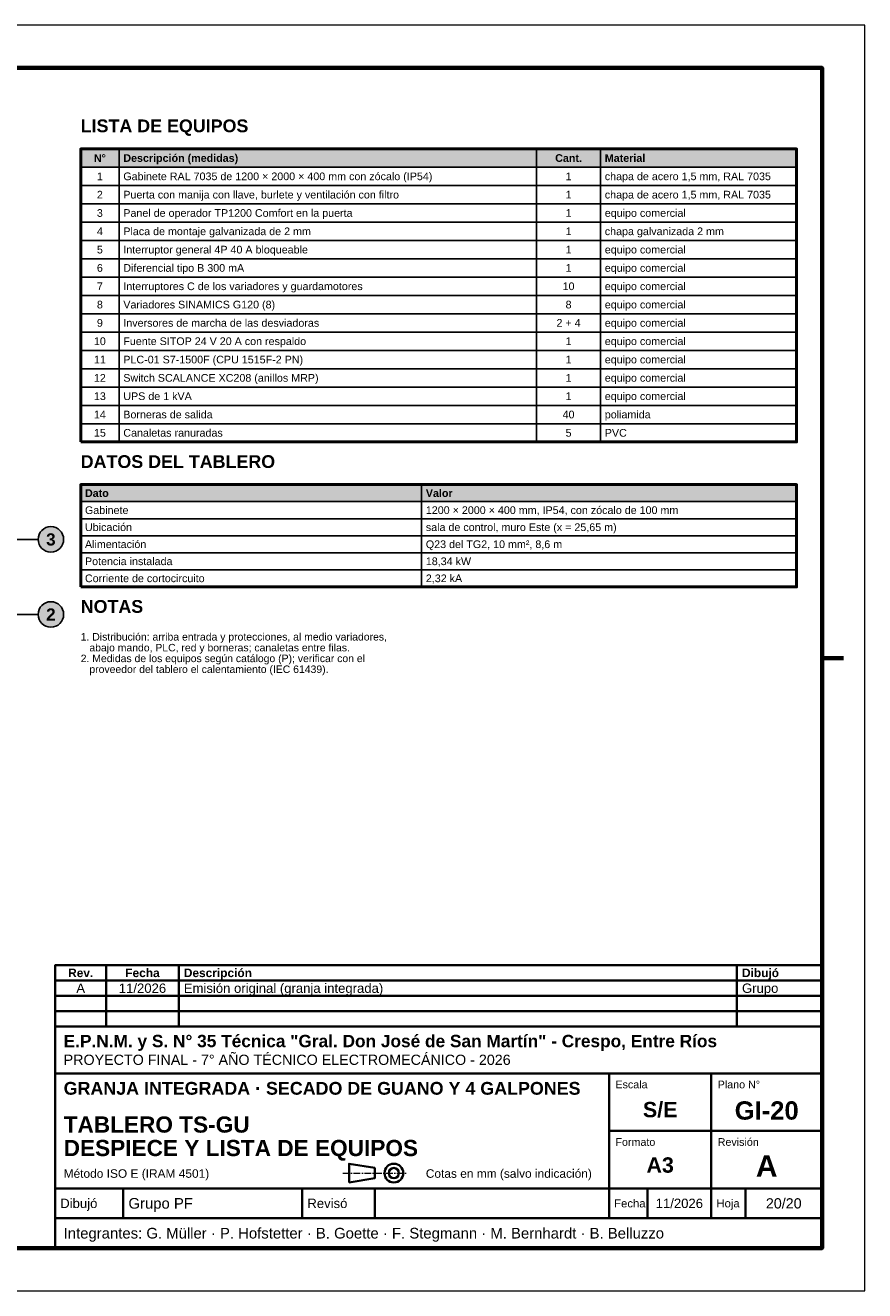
# Model space of a CAD drawing. Header units: millimetres. Extents: x 0 to 420, y 0 to 297.
# Tile 2 of 2: x 223 to 420, y 0 to 297. Entities that reach past the tile are written whole.
import ezdxf
from ezdxf.enums import TextEntityAlignment as Align

# ---------------------------------------------------------------- set-up
doc = ezdxf.new("R2010")
doc.units = ezdxf.units.MM
doc.header["$LTSCALE"] = 0.5
doc.linetypes.add('CENTER', pattern=[5.08, 3.175, -0.635, 0.635, -0.635])
for name, color, linetype, lineweight in [('CONTORNO', 7, 'CONTINUOUS', 50), ('COTAS', 7, 'CONTINUOUS', 25), ('EJES', 1, 'CENTER', 18), ('FINO', 7, 'CONTINUOUS', 25), ('HOJA', 8, 'CONTINUOUS', 13), ('RECUADRO', 7, 'CONTINUOUS', 70), ('RELLENO', 9, 'CONTINUOUS', 13), ('ROTULO', 7, 'CONTINUOUS', 35), ('TEXTO', 7, 'CONTINUOUS', 25)]:
    doc.layers.add(name, color=color, linetype=linetype, lineweight=lineweight)
doc.styles.add('NEGRITA', font='arialbd.ttf')
doc.styles.get("Standard").update_dxf_attribs({"font": 'arial.ttf'})

msp = doc.modelspace()

# ---------------------------------------------------------------- hatches: boundary and pattern name
at = {"layer": 'RELLENO', "true_color": 0xe2e8ee}
for points in [[(236, 263.7), (404, 263.7), (404, 268), (236, 268)], [(236, 185.2), (404, 185.2), (404, 189.2), (236, 189.2)]]:
    msp.add_hatch(color=7, dxfattribs=at).paths.add_polyline_path(points)
at = {"layer": 'RELLENO', "true_color": 0xffffff}
h = msp.add_hatch(color=7, dxfattribs=at)
edge = h.paths.add_edge_path()
edge.add_arc((229, 176.34), 3, 0, 360)
h = msp.add_hatch(color=7, dxfattribs=at)
edge = h.paths.add_edge_path()
edge.add_arc((229, 158.72), 3, 0, 360)

# ---------------------------------------------------------------- linework, layer by layer
at = {"layer": 'CONTORNO'}
for points in [[(236, 199.2), (404, 199.2), (404, 268), (236, 268)], [(236, 165.2), (404, 165.2), (404, 189.2), (236, 189.2)]]:
    msp.add_lwpolyline(points, close=True, dxfattribs=at)
at = {"layer": 'COTAS'}
for p, q in [((226, 176.34), (184.16, 176.34)), ((226, 158.72), (188.14, 158.72))]:
    msp.add_line(p, q, dxfattribs=at)
for centre in [(229, 176.34), (229, 158.72)]:
    msp.add_circle(centre, 3, dxfattribs=at)
at = {"layer": 'EJES'}
msp.add_line((297.5, 27.6), (312.5, 27.6), dxfattribs=at)
at = {"layer": 'FINO'}
for p, q in [((245, 268), (245, 199.2)), ((343, 268), (343, 199.2)), ((358, 268), (358, 199.2)), ((316, 189.2), (316, 165.2))]:
    msp.add_line(p, q, dxfattribs=at)
for points in [[(236, 263.7), (404, 263.7), (404, 268), (236, 268)], [(236, 259.4), (404, 259.4), (404, 263.7), (236, 263.7)], [(236, 255.1), (404, 255.1), (404, 259.4), (236, 259.4)], [(236, 250.8), (404, 250.8), (404, 255.1), (236, 255.1)], [(236, 246.5), (404, 246.5), (404, 250.8), (236, 250.8)], [(236, 242.2), (404, 242.2), (404, 246.5), (236, 246.5)], [(236, 237.9), (404, 237.9), (404, 242.2), (236, 242.2)], [(236, 233.6), (404, 233.6), (404, 237.9), (236, 237.9)], [(236, 229.3), (404, 229.3), (404, 233.6), (236, 233.6)], [(236, 225), (404, 225), (404, 229.3), (236, 229.3)], [(236, 220.7), (404, 220.7), (404, 225), (236, 225)], [(236, 216.4), (404, 216.4), (404, 220.7), (236, 220.7)], [(236, 212.1), (404, 212.1), (404, 216.4), (236, 216.4)], [(236, 207.8), (404, 207.8), (404, 212.1), (236, 212.1)], [(236, 203.5), (404, 203.5), (404, 207.8), (236, 207.8)], [(236, 199.2), (404, 199.2), (404, 203.5), (236, 203.5)], [(236, 185.2), (404, 185.2), (404, 189.2), (236, 189.2)], [(236, 181.2), (404, 181.2), (404, 185.2), (236, 185.2)], [(236, 177.2), (404, 177.2), (404, 181.2), (236, 181.2)], [(236, 173.2), (404, 173.2), (404, 177.2), (236, 177.2)], [(236, 169.2), (404, 169.2), (404, 173.2), (236, 173.2)], [(236, 165.2), (404, 165.2), (404, 169.2), (236, 169.2)]]:
    msp.add_lwpolyline(points, close=True, dxfattribs=at)
at = {"layer": 'HOJA'}
msp.add_lwpolyline([(0, 0), (420, 0), (420, 297), (0, 297)], close=True, dxfattribs=at)
at = {"layer": 'RECUADRO'}
msp.add_line((415, 148.5), (410, 148.5), dxfattribs=at)
msp.add_lwpolyline([(20, 10), (410, 10), (410, 287), (20, 287)], close=True, dxfattribs=at)
at = {"layer": 'ROTULO'}
for p, q in [((242, 72.8), (242, 76.4)), ((259, 72.8), (259, 76.4)), ((390, 72.8), (390, 76.4)), ((242, 69.2), (242, 72.8)), ((259, 69.2), (259, 72.8)), ((390, 69.2), (390, 72.8)), ((242, 65.6), (242, 69.2)), ((259, 65.6), (259, 69.2)), ((390, 65.6), (390, 69.2)), ((242, 62), (242, 65.6)), ((259, 62), (259, 65.6)), ((390, 62), (390, 65.6)), ((230, 62), (410, 62)), ((230, 10), (230, 62)), ((230, 51), (410, 51)), ((360, 24), (360, 51)), ((384, 24), (384, 51)), ((360, 37.5), (410, 37.5)), ((230, 24), (410, 24)), ((246, 17), (246, 24)), ((288, 17), (288, 24)), ((305, 17), (305, 24)), ((360, 17), (360, 24)), ((369, 17), (369, 24)), ((384, 17), (384, 24)), ((392, 17), (392, 24)), ((230, 17), (410, 17))]:
    msp.add_line(p, q, dxfattribs=at)
for points in [[(230, 72.8), (410, 72.8), (410, 76.4), (230, 76.4)], [(230, 69.2), (410, 69.2), (410, 72.8), (230, 72.8)], [(230, 65.6), (410, 65.6), (410, 69.2), (230, 69.2)], [(230, 62), (410, 62), (410, 65.6), (230, 65.6)], [(299, 25.4), (305, 26.4), (305, 28.8), (299, 29.8)]]:
    msp.add_lwpolyline(points, close=True, dxfattribs=at)
for radius in [2.2, 1.2]:
    msp.add_circle((309.5, 27.6), radius, dxfattribs=at)

# ---------------------------------------------------------------- texts
at = {"layer": 'COTAS', "style": 'NEGRITA'}
for s, p in [('3', (229, 176.34)), ('2', (229, 158.72))]:
    msp.add_text(s, height=2.85, dxfattribs=at).set_placement(p, align=Align.MIDDLE_CENTER)
at = {"layer": 'ROTULO', "style": 'NEGRITA'}
for s, height, p in [('Rev.', 2, (236, 74.6)), ('Fecha', 2, (250.5, 74.6)), ('S/E', 3.6, (372, 42.5)), ('GI-20', 4.3, (397, 42.3)), ('A3', 3.6, (372, 29.5)), ('A', 5, (397, 29.3))]:
    msp.add_text(s, height=height, dxfattribs=at).set_placement(p, align=Align.MIDDLE_CENTER)
for s, height, p in [('Descripción', 2, (260.2, 74.6)), ('Dibujó', 2, (391.2, 74.6)), ('E.P.N.M. y S. N° 35 Técnica "Gral. Don José de San Martín" - Crespo, Entre Ríos', 2.9, (232, 58.6)), ('GRANJA INTEGRADA · SECADO DE GUANO Y 4 GALPONES', 3, (232, 47.5)), ('TABLERO TS-GU', 3.8, (232, 39)), ('DESPIECE Y LISTA DE EQUIPOS', 3.8, (232, 33.49))]:
    msp.add_text(s, height=height, dxfattribs=at).set_placement(p, align=Align.MIDDLE_LEFT)
at = {"layer": 'ROTULO'}
for s, height, p in [('A', 2.2, (236, 71)), ('11/2026', 2.2, (250.5, 71)), ('11/2026', 2.2, (376.5, 20.5)), ('20/20', 2.4, (401, 20.5))]:
    msp.add_text(s, height=height, dxfattribs=at).set_placement(p, align=Align.MIDDLE_CENTER)
for s, height, p in [('Emisión original (granja integrada)', 2.2, (260.2, 71)), ('Grupo', 2.2, (391.2, 71)), ('PROYECTO FINAL - 7° AÑO TÉCNICO ELECTROMECÁNICO - 2026', 2.4, (232, 54.2)), ('Método ISO E (IRAM 4501)', 2, (232, 27.5)), ('Cotas en mm (salvo indicación)', 2, (317, 27.5)), ('Dibujó', 2.2, (231.2, 20.5)), ('Grupo PF', 2.5, (247.2, 20.5)), ('Revisó', 2.2, (289.2, 20.5)), ('Fecha', 1.9, (361.2, 20.5)), ('Hoja', 1.9, (385.2, 20.5)), ('Integrantes: G. Müller · P. Hofstetter · B. Goette · F. Stegmann · M. Bernhardt · B. Belluzzo', 2.5, (232, 13.5))]:
    msp.add_text(s, height=height, dxfattribs=at).set_placement(p, align=Align.MIDDLE_LEFT)
for s, p in [('Escala', (361.5, 49.3)), ('Plano N°', (385.5, 49.3)), ('Formato', (361.5, 35.8)), ('Revisión', (385.5, 35.8))]:
    msp.add_text(s, height=1.8, dxfattribs=at).set_placement(p, align=Align.TOP_LEFT)
at = {"layer": 'TEXTO', "style": 'NEGRITA'}
for s, p in [('LISTA DE EQUIPOS', (236, 271)), ('DATOS DEL TABLERO', (236, 192.2)), ('NOTAS', (236, 158.2))]:
    msp.add_text(s, height=3, dxfattribs=at).set_placement(p, align=Align.BOTTOM_LEFT)
for s, p in [('N°', (240.5, 265.85)), ('Cant.', (350.5, 265.85))]:
    msp.add_text(s, height=1.8, dxfattribs=at).set_placement(p, align=Align.MIDDLE_CENTER)
for s, p in [('Descripción (medidas)', (246, 265.85)), ('Material', (359, 265.85)), ('Dato', (237, 187.2)), ('Valor', (317, 187.2))]:
    msp.add_text(s, height=1.8, dxfattribs=at).set_placement(p, align=Align.MIDDLE_LEFT)
at = {"layer": 'TEXTO'}
for s, p in [('1', (240.5, 261.55)), ('1', (350.5, 261.55)), ('2', (240.5, 257.25)), ('1', (350.5, 257.25)), ('3', (240.5, 252.95)), ('1', (350.5, 252.95)), ('4', (240.5, 248.65)), ('1', (350.5, 248.65)), ('5', (240.5, 244.35)), ('1', (350.5, 244.35)), ('6', (240.5, 240.05)), ('1', (350.5, 240.05)), ('7', (240.5, 235.75)), ('10', (350.5, 235.75)), ('8', (240.5, 231.45)), ('8', (350.5, 231.45)), ('9', (240.5, 227.15)), ('2 + 4', (350.5, 227.15)), ('10', (240.5, 222.85)), ('1', (350.5, 222.85)), ('11', (240.5, 218.55)), ('1', (350.5, 218.55)), ('12', (240.5, 214.25)), ('1', (350.5, 214.25)), ('13', (240.5, 209.95)), ('1', (350.5, 209.95)), ('14', (240.5, 205.65)), ('40', (350.5, 205.65)), ('15', (240.5, 201.35)), ('5', (350.5, 201.35))]:
    msp.add_text(s, height=1.8, dxfattribs=at).set_placement(p, align=Align.MIDDLE_CENTER)
for s, p in [('Gabinete RAL 7035 de 1200 × 2000 × 400 mm con zócalo (IP54)', (246, 261.55)), ('chapa de acero 1,5 mm, RAL 7035', (359, 261.55)), ('Puerta con manija con llave, burlete y ventilación con filtro', (246, 257.25)), ('chapa de acero 1,5 mm, RAL 7035', (359, 257.25)), ('Panel de operador TP1200 Comfort en la puerta', (246, 252.95)), ('equipo comercial', (359, 252.95)), ('Placa de montaje galvanizada de 2 mm', (246, 248.65)), ('chapa galvanizada 2 mm', (359, 248.65)), ('Interruptor general 4P 40 A bloqueable', (246, 244.35)), ('equipo comercial', (359, 244.35)), ('Diferencial tipo B 300 mA', (246, 240.05)), ('equipo comercial', (359, 240.05)), ('Interruptores C de los variadores y guardamotores', (246, 235.75)), ('equipo comercial', (359, 235.75)), ('Variadores SINAMICS G120 (8)', (246, 231.45)), ('equipo comercial', (359, 231.45)), ('Inversores de marcha de las desviadoras', (246, 227.15)), ('equipo comercial', (359, 227.15)), ('Fuente SITOP 24 V 20 A con respaldo', (246, 222.85)), ('equipo comercial', (359, 222.85)), ('PLC-01 S7-1500F (CPU 1515F-2 PN)', (246, 218.55)), ('equipo comercial', (359, 218.55)), ('Switch SCALANCE XC208 (anillos MRP)', (246, 214.25)), ('equipo comercial', (359, 214.25)), ('UPS de 1 kVA', (246, 209.95)), ('equipo comercial', (359, 209.95)), ('Borneras de salida', (246, 205.65)), ('poliamida', (359, 205.65)), ('Canaletas ranuradas', (246, 201.35)), ('PVC', (359, 201.35)), ('Gabinete', (237, 183.2)), ('1200 × 2000 × 400 mm, IP54, con zócalo de 100 mm', (317, 183.2)), ('Ubicación', (237, 179.2)), ('sala de control, muro Este (x = 25,65 m)', (317, 179.2)), ('Alimentación', (237, 175.2)), ('Q23 del TG2, 10 mm², 8,6 m', (317, 175.2)), ('Potencia instalada', (237, 171.2)), ('18,34 kW', (317, 171.2)), ('Corriente de cortocircuito', (237, 167.2)), ('2,32 kA', (317, 167.2))]:
    msp.add_text(s, height=1.8, dxfattribs=at).set_placement(p, align=Align.MIDDLE_LEFT)
for s, p in [('1. Distribución: arriba entrada y protecciones, al medio variadores,', (236, 154.35)), ('   abajo mando, PLC, red y borneras; canaletas entre filas.', (236, 151.81)), ('2. Medidas de los equipos según catálogo (P); verificar con el', (236, 149.28)), ('   proveedor del tablero el calentamiento (IEC 61439).', (236, 146.74))]:
    msp.add_text(s, height=1.75, dxfattribs=at).set_placement(p, align=Align.TOP_LEFT)

doc.saveas('drawing.dxf')
